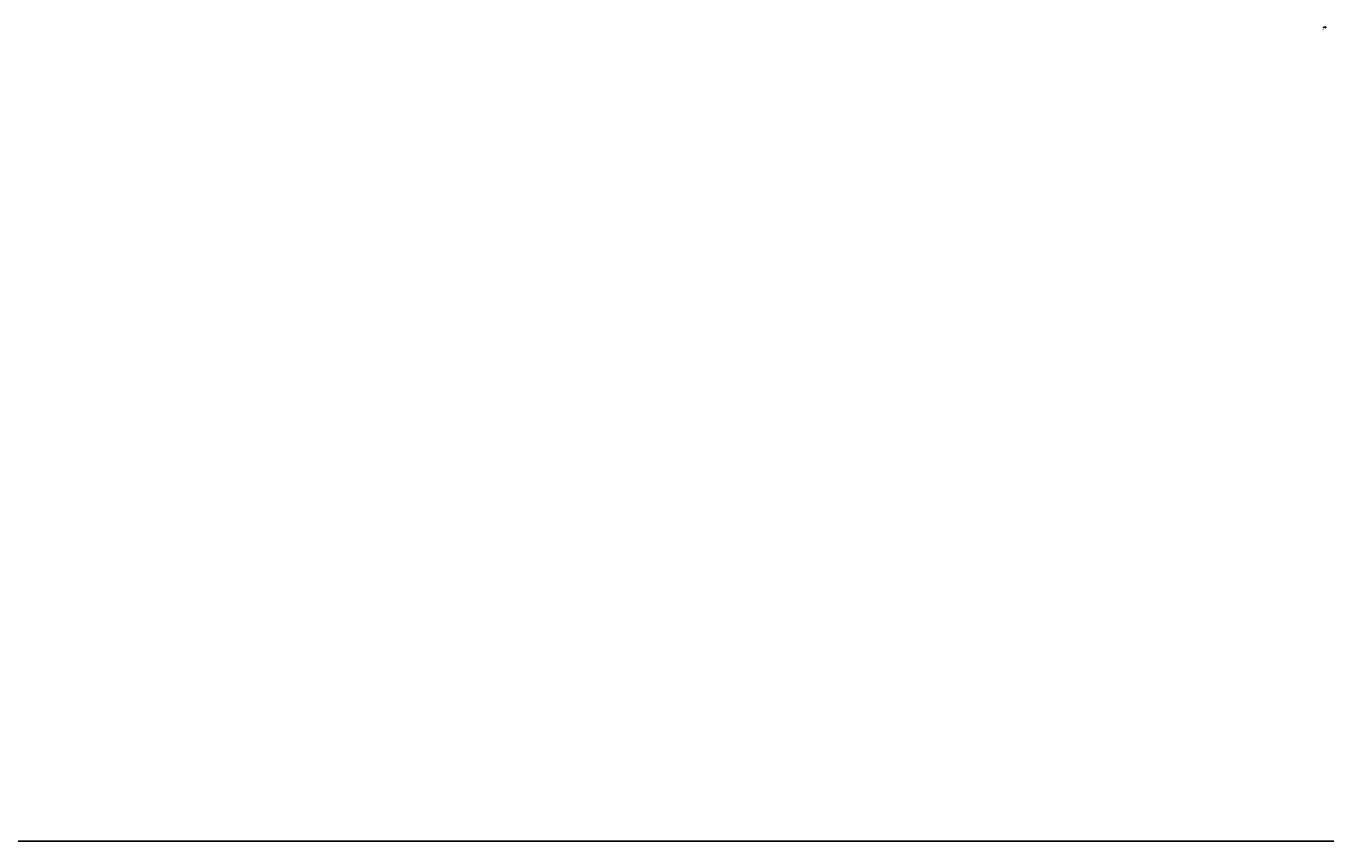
# Model space of a CAD drawing. Extents: x 39508475 to 39522402, y 3783947 to 3795549.
# Tile 142 of 256: x 39516427 to 39520054, y 3787073 to 3789348. Entities that reach past the tile are written whole.
import ezdxf
from ezdxf.enums import TextEntityAlignment as Align

# ---------------------------------------------------------------- set-up
doc = ezdxf.new("R2010")
doc.units = 0
doc.layers.get('0').update_dxf_attribs({"linetype": 'CONTINUOUS'})
doc.layers.add('GCD', color=1, linetype='CONTINUOUS')
doc.layers.add('TEXTL_ZJ', color=7, linetype='CONTINUOUS', lineweight=0)
doc.styles.add('HZ', font='rs', dxfattribs={"width": 0.8, "bigfont": 'hztxt'})

# ---------------------------------------------------------------- blocks, each defined once
blk = doc.blocks.new('gc200')
at = {"const_width": 0.2}
blk.add_lwpolyline([(-0.1, 0, 1), (0.1, 0, 1)], format="xyb", close=True, dxfattribs=at)

msp = doc.modelspace()

# ---------------------------------------------------------------- linework, layer by layer
at = {"linetype": 'Continuous'}
msp.add_lwpolyline([(39508474.68541, 3795548.83899), (39522401.80738, 3795548.83899), (39522401.80738, 3787073.47047), (39508474.68541, 3787073.47047)], close=True, dxfattribs=at)

# ---------------------------------------------------------------- block references
at = {"layer": 'GCD', "linetype": 'Continuous'}
ref = msp.add_blockref('gc200', (39520045.6898, 3789344.499, 39.02), dxfattribs=at)
ref.add_attrib('height', '39.02', dxfattribs={"linetype": 'Continuous', "height": 2, "style": 'HZ', "width": 0.8}).set_placement((39520046.8898, 3789344.499, 39.02), align=Align.MIDDLE_LEFT)

# ---------------------------------------------------------------- texts
at = {"layer": 'TEXTL_ZJ', "style": 'HZ', "width": 0.8}
msp.add_text('三环东路', height=1.8, rotation=86.75474549, dxfattribs=at).set_placement((39520047.54119, 3789332.67545), align=Align.BOTTOM_LEFT)

doc.saveas('drawing.dxf')
